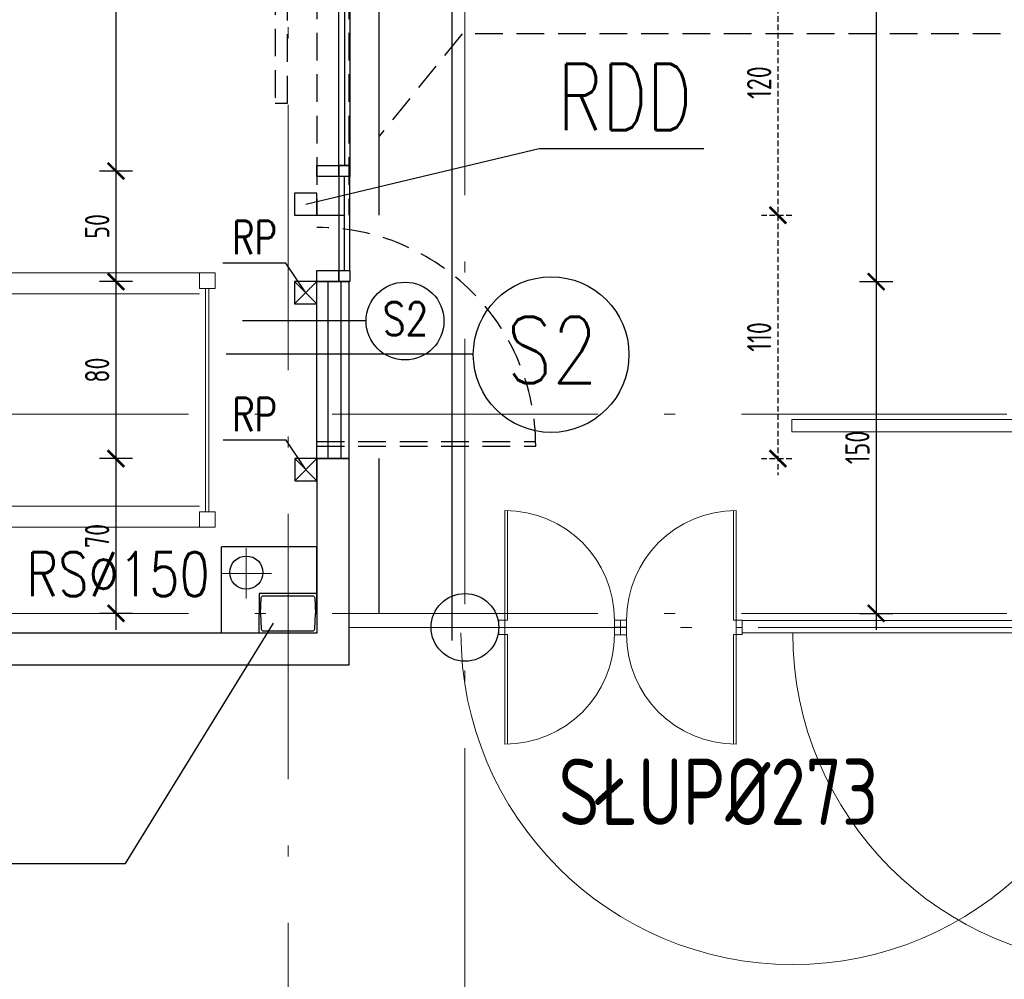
# Model space of a CAD drawing. Extents: x 153948 to 285449, y -89387 to -60195.
# Tile 71 of 108: x 260159 to 260604, y -85845 to -85411. Entities that reach past the tile are written whole.
import ezdxf
from ezdxf.enums import TextEntityAlignment as Align

# ---------------------------------------------------------------- set-up
doc = ezdxf.new("R2010")
doc.units = 0
doc.header["$LTSCALE"] = 100
doc.header["$MEASUREMENT"] = 0
doc.header["$PDMODE"] = 1
doc.linetypes.add('ACAD_ISO10W100', pattern=[18.5, 12, -3, 0.5, -3])
doc.linetypes.add('DASHED2', pattern=[0.375, 0.25, -0.125])
doc.layers.get('0').update_dxf_attribs({"linetype": 'CONTINUOUS'})
doc.layers.get('DEFPOINTS').update_dxf_attribs({"linetype": 'CONTINUOUS'})
for name, color, linetype in [('1', 2, 'CONTINUOUS'), ('ALUMINIUM1', 5, 'CONTINUOUS'), ('K-STA', 2, 'CONTINUOUS'), ('OBRYS', 8, 'CONTINUOUS'), ('OCIEPLENIE', 8, 'BATTING'), ('R-----OP', 2, 'CONTINUOUS'), ('RYNNY', 2, 'CONTINUOUS'), ('SCIANY-GK', 11, 'CONTINUOUS'), ('TEXT', 11, 'CONTINUOUS'), ('TEXT035', 2, 'CONTINUOUS'), ('TEXT1', 2, 'CONTINUOUS'), ('WYBURZENIA', 9, 'DASHED2'), ('WYBURZENIA50', 9, 'DASHED2'), ('WYMIARY', 1, 'CONTINUOUS'), ('WYMIARY50', 1, 'CONTINUOUS')]:
    doc.layers.add(name, color=color, linetype=linetype)
for name, color, linetype, lineweight in [('ALUMINIUM', 5, 'CONTINUOUS', 13), ('OSIE', 8, 'ACAD_ISO10W100', 15), ('PANELE', 3, 'CONTINUOUS', 25), ('RS REGAŁY', 7, 'CONTINUOUS', 13)]:
    doc.layers.add(name, color=color, linetype=linetype, lineweight=lineweight)
doc.styles.add('DYBY-NORMALNY-0-8-N', font='ROMANS.SHX', dxfattribs={"width": 0.8})
doc.styles.get("Standard").update_dxf_attribs({"font": 'txt.shx'})
doc.styles.add('STYLE2', font='isocp.shx', dxfattribs={"width": 0.8})
doc.styles.add('TXT3', font='SIMPLEX.SHX', dxfattribs={"width": 0.75, "height": 40})
doc.linetypes.add('BATTING', pattern='A,0.0001,-0.1,[134,ltypeshp.shx,S=0.1,R=0,X=-0.1,Y=0],-0.2,[134,ltypeshp.shx,S=0.1,R=180,X=0.1,Y=0],-0.1', length=0.4001)
doc.dimstyles.new('KRESKI_100', dxfattribs={"dimscale": 20, "dimtxt": 2.2, "dimasz": 1.5, "dimexe": 1.5, "dimexo": 1.5, "dimgap": 0.6, "dimtad": 1, "dimdec": 1, "dimrnd": 0.5, "dimdsep": 46, "dimtxsty": 'STYLE2', "dimblk1": 'ARCHTICK', "dimblk2": 'ARCHTICK', "dimsah": 1, "dimcen": 2.5, "dimdle": 1.5, "dimclrd": 10, "dimclre": 10, "dimclrt": 15, "dimadec": 0, "dimazin": 0, "dimtfac": 1, "dimtdec": 1, "dimtmove": 1, "dimatfit": 3, "dimldrblk": 'ARCHTICK', "dimfxl": 1.5, "dimfxlon": 1, "dimtolj": 1, "dimtzin": 0, "dimarcsym": 0})

# ---------------------------------------------------------------- blocks, each defined once
blk = doc.blocks.new('_ARCHTICK')
at = {"color": 0, "linetype": 'ByBlock', "const_width": 0.15}
blk.add_lwpolyline([(-0.5, -0.5), (0.5, 0.5)], dxfattribs=at)
blk = doc.blocks.new('*D20')
at = {"layer": 'DEFPOINTS', "color": 0, "ltscale": 0.1, "transparency": 16777216}
for p in [(248692.9, -85703.05), (260307.9, -85703.05), (260307.9, -86729.04)]:
    blk.add_point(p, dxfattribs=at)
at = {"layer": 'WYMIARY', "color": 10, "lineweight": -2, "ltscale": 0.1, "transparency": 16777216}
for p, q in [((248692.9, -86699.04), (248692.9, -86759.04)), ((260307.9, -86699.04), (260307.9, -86759.04)), ((248662.9, -86729.04), (260337.9, -86729.04))]:
    blk.add_line(p, q, dxfattribs=at)
at = {"layer": 'WYMIARY', "color": 10, "lineweight": -2, "ltscale": 0.1, "transparency": 16777216, "xscale": 30, "yscale": 30, "zscale": 30, "rotation": 180}
blk.add_blockref('_ARCHTICK', (248692.9, -86729.04), dxfattribs=at)
at = {"layer": 'WYMIARY', "color": 10, "lineweight": -2, "ltscale": 0.1, "transparency": 16777216, "xscale": 30, "yscale": 30, "zscale": 30}
blk.add_blockref('_ARCHTICK', (260307.9, -86729.04), dxfattribs=at)
at = {"layer": 'WYMIARY', "color": 15, "ltscale": 0.1, "transparency": 16777216, "insert": (254500.4, -86695.04), "char_height": 44, "attachment_point": 5, "style": 'STYLE2'}
blk.add_mtext('\\A1;11615', dxfattribs=at)
blk = doc.blocks.new('*D33')
at = {"layer": 'DEFPOINTS', "color": 0, "ltscale": 0.1, "transparency": 16777216}
for p in [(260307.9, -85703.05), (258370.4, -86301.85), (260307.9, -86649.04)]:
    blk.add_point(p, dxfattribs=at)
at = {"layer": 'WYMIARY', "color": 10, "lineweight": -2, "ltscale": 0.1, "transparency": 16777216}
for p, q in [((258370.4, -86619.04), (258370.4, -86679.04)), ((260307.9, -86619.04), (260307.9, -86679.04)), ((258340.4, -86649.04), (260337.9, -86649.04))]:
    blk.add_line(p, q, dxfattribs=at)
at = {"layer": 'WYMIARY', "color": 10, "lineweight": -2, "ltscale": 0.1, "transparency": 16777216, "xscale": 30, "yscale": 30, "zscale": 30, "rotation": 180}
blk.add_blockref('_ARCHTICK', (258370.4, -86649.04), dxfattribs=at)
at = {"layer": 'WYMIARY', "color": 10, "lineweight": -2, "ltscale": 0.1, "transparency": 16777216, "xscale": 30, "yscale": 30, "zscale": 30}
blk.add_blockref('_ARCHTICK', (260307.9, -86649.04), dxfattribs=at)
at = {"layer": 'WYMIARY', "color": 15, "ltscale": 0.1, "transparency": 16777216, "insert": (259339.15, -86615.04), "char_height": 44, "attachment_point": 5, "style": 'STYLE2'}
blk.add_mtext('\\A1;1937.5', dxfattribs=at)
blk = doc.blocks.new('*D40')
at = {"layer": 'DEFPOINTS', "color": 0, "ltscale": 0.1, "transparency": 16777216}
for p in [(255925.4, -85703.05), (260307.9, -85703.05), (260307.9, -86569.04)]:
    blk.add_point(p, dxfattribs=at)
at = {"layer": 'WYMIARY', "color": 10, "lineweight": -2, "ltscale": 0.1, "transparency": 16777216}
for p, q in [((255925.4, -86539.04), (255925.4, -86599.04)), ((260307.9, -86539.04), (260307.9, -86599.04)), ((255895.4, -86569.04), (260337.9, -86569.04))]:
    blk.add_line(p, q, dxfattribs=at)
at = {"layer": 'WYMIARY', "color": 10, "lineweight": -2, "ltscale": 0.1, "transparency": 16777216, "xscale": 30, "yscale": 30, "zscale": 30, "rotation": 180}
blk.add_blockref('_ARCHTICK', (255925.4, -86569.04), dxfattribs=at)
at = {"layer": 'WYMIARY', "color": 10, "lineweight": -2, "ltscale": 0.1, "transparency": 16777216, "xscale": 30, "yscale": 30, "zscale": 30}
blk.add_blockref('_ARCHTICK', (260307.9, -86569.04), dxfattribs=at)
at = {"layer": 'WYMIARY', "color": 15, "ltscale": 0.1, "transparency": 16777216, "insert": (258116.65, -86535.04), "char_height": 44, "attachment_point": 5, "style": 'STYLE2'}
blk.add_mtext('\\A1;4382.5', dxfattribs=at)
blk = doc.blocks.new('*D240')
at = {"layer": 'DEFPOINTS', "color": 0, "ltscale": 0.1, "transparency": 16777216}
for p in [(260307.9, -74816.05), (260307.9, -85703.05), (263794.26, -85703.05)]:
    blk.add_point(p, dxfattribs=at)
at = {"layer": 'WYMIARY', "color": 10, "lineweight": -2, "ltscale": 0.1, "transparency": 16777216}
for p, q in [((263794.26, -74786.05), (263794.26, -85733.05)), ((263764.26, -74816.05), (263824.26, -74816.05)), ((263764.26, -85703.05), (263824.26, -85703.05))]:
    blk.add_line(p, q, dxfattribs=at)
at = {"layer": 'WYMIARY', "color": 10, "lineweight": -2, "ltscale": 0.1, "transparency": 16777216, "xscale": 30, "yscale": 30, "zscale": 30}
for p, rotation in [((263794.26, -74816.05), 90), ((263794.26, -85703.05), 270)]:
    blk.add_blockref('_ARCHTICK', p, dxfattribs=dict(at, rotation=rotation))
at = {"layer": 'WYMIARY', "color": 15, "ltscale": 0.1, "transparency": 16777216, "insert": (263760.26, -80259.55), "char_height": 44, "attachment_point": 5, "rotation": 90, "style": 'STYLE2'}
blk.add_mtext('\\A1;10887', dxfattribs=at)
blk = doc.blocks.new('*D241')
at = {"layer": 'DEFPOINTS', "color": 0, "ltscale": 0.1, "transparency": 16777216}
for p in [(263634.26, -83856.05), (263714.26, -83856.05), (260307.9, -85703.05)]:
    blk.add_point(p, dxfattribs=at)
at = {"layer": 'WYMIARY', "color": 10, "lineweight": -2, "ltscale": 0.1, "transparency": 16777216}
for p, q in [((263714.26, -85733.05), (263714.26, -83826.05)), ((263684.26, -83856.05), (263744.26, -83856.05)), ((263684.26, -85703.05), (263744.26, -85703.05))]:
    blk.add_line(p, q, dxfattribs=at)
at = {"layer": 'WYMIARY', "color": 10, "lineweight": -2, "ltscale": 0.1, "transparency": 16777216, "xscale": 30, "yscale": 30, "zscale": 30}
for p, rotation in [((263714.26, -83856.05), 90), ((263714.26, -85703.05), 270)]:
    blk.add_blockref('_ARCHTICK', p, dxfattribs=dict(at, rotation=rotation))
at = {"layer": 'WYMIARY', "color": 15, "ltscale": 0.1, "transparency": 16777216, "insert": (263680.26, -84779.55), "char_height": 44, "attachment_point": 5, "rotation": 90, "style": 'STYLE2'}
blk.add_mtext('\\A1;1847', dxfattribs=at)
blk = doc.blocks.new('*D243')
at = {"layer": 'DEFPOINTS', "color": 0, "ltscale": 0.1, "transparency": 16777216}
for p in [(263554.26, -85559.55), (263634.26, -85559.55), (260307.9, -85703.05)]:
    blk.add_point(p, dxfattribs=at)
at = {"layer": 'WYMIARY', "color": 10, "lineweight": -2, "ltscale": 0.1, "transparency": 16777216}
for p, q in [((263634.26, -85733.05), (263634.26, -85529.55)), ((263604.26, -85559.55), (263664.26, -85559.55)), ((263604.26, -85703.05), (263664.26, -85703.05))]:
    blk.add_line(p, q, dxfattribs=at)
at = {"layer": 'WYMIARY', "color": 10, "lineweight": -2, "ltscale": 0.1, "transparency": 16777216, "xscale": 30, "yscale": 30, "zscale": 30}
for p, rotation in [((263634.26, -85559.55), 90), ((263634.26, -85703.05), 270)]:
    blk.add_blockref('_ARCHTICK', p, dxfattribs=dict(at, rotation=rotation))
at = {"layer": 'WYMIARY', "color": 15, "ltscale": 0.1, "transparency": 16777216, "insert": (263600.26, -85631.3), "char_height": 44, "attachment_point": 5, "rotation": 90, "style": 'STYLE2'}
blk.add_mtext('\\A1;143.5', dxfattribs=at)
blk = doc.blocks.new('*D261')
at = {"layer": 'DEFPOINTS', "color": 0, "ltscale": 0.1, "transparency": 16777216}
for p in [(263474.26, -85679.55), (263554.26, -85679.55), (260307.9, -85703.05)]:
    blk.add_point(p, dxfattribs=at)
at = {"layer": 'WYMIARY', "color": 10, "lineweight": -2, "ltscale": 0.1, "transparency": 16777216}
for p, q in [((263554.26, -85679.55), (263554.26, -85649.55)), ((263524.26, -85679.55), (263584.26, -85679.55)), ((263554.26, -85703.05), (263554.26, -85679.55)), ((263524.26, -85703.05), (263584.26, -85703.05)), ((263554.26, -85703.05), (263554.26, -85733.05))]:
    blk.add_line(p, q, dxfattribs=at)
at = {"layer": 'WYMIARY', "color": 10, "lineweight": -2, "ltscale": 0.1, "transparency": 16777216, "xscale": 30, "yscale": 30, "zscale": 30}
for p, rotation in [((263554.26, -85679.55), 270), ((263554.26, -85703.05), 90)]:
    blk.add_blockref('_ARCHTICK', p, dxfattribs=dict(at, rotation=rotation))
at = {"layer": 'WYMIARY', "color": 15, "ltscale": 0.1, "transparency": 16777216, "insert": (263520.26, -85621.44), "char_height": 44, "attachment_point": 5, "rotation": 90, "style": 'STYLE2'}
blk.add_mtext('\\A1;23.5', dxfattribs=at)
blk = doc.blocks.new('*D292')
at = {"layer": 'DEFPOINTS', "color": 0, "ltscale": 0.1, "transparency": 16777216}
for p in [(260293.4, -85688.55), (260307.9, -85703.05), (263474.26, -85703.05)]:
    blk.add_point(p, dxfattribs=at)
at = {"layer": 'WYMIARY', "color": 10, "lineweight": -2, "ltscale": 0.1, "transparency": 16777216}
for p, q in [((263474.26, -85688.55), (263474.26, -85658.55)), ((263444.26, -85688.55), (263504.26, -85688.55)), ((263474.26, -85688.55), (263474.26, -85703.05)), ((263444.26, -85703.05), (263504.26, -85703.05)), ((263474.26, -85703.05), (263474.26, -85733.05))]:
    blk.add_line(p, q, dxfattribs=at)
at = {"layer": 'WYMIARY', "color": 10, "lineweight": -2, "ltscale": 0.1, "transparency": 16777216, "xscale": 30, "yscale": 30, "zscale": 30}
for p, rotation in [((263474.26, -85688.55), 270), ((263474.26, -85703.05), 90)]:
    blk.add_blockref('_ARCHTICK', p, dxfattribs=dict(at, rotation=rotation))
at = {"layer": 'WYMIARY', "color": 15, "ltscale": 0.1, "transparency": 16777216, "insert": (263440.26, -85754.58), "char_height": 44, "attachment_point": 5, "rotation": 90, "style": 'STYLE2'}
blk.add_mtext('\\A1;14.5', dxfattribs=at)
blk = doc.blocks.new('SC260X2')
at = {"layer": '1'}
for points in [[(-13, 9), (-13, 0), (-12.4, 0), (-12.08, 6.99, -0.401015), (-11.08, 7.95), (11.08, 7.95, -0.401015), (12.08, 6.99), (12.4, 0), (13, 0), (13, 9)], [(-13, -9), (-13, 0), (-12.4, 0), (-12.08, -6.99, 0.401015), (-11.08, -7.95), (11.08, -7.95, 0.401015), (12.08, -6.99), (12.4, 0), (13, 0), (13, -9)]]:
    blk.add_lwpolyline(points, format="xyb", close=True, dxfattribs=at)
blk = doc.blocks.new('D110')
at = {"layer": 'ALUMINIUM'}
for p, q in [((0, 0), (5.5, 0)), ((0, 0), (0, -6.6)), ((5.5, -6.55), (5.5, 0)), ((104.52, 0.05), (104.52, -6.55)), ((104.52, 0.05), (110.02, 0.05)), ((110.02, 0.05), (110.02, -6.55)), ((0, -6.6), (5.5, -6.6)), ((104.52, -6.55), (102.3, -6.55)), ((102.3, -6.55), (102.3, -105.53)), ((104.5, -6.55), (104.5, -105.55)), ((104.52, -6.55), (110.02, -6.55))]:
    blk.add_line(p, q, dxfattribs=at)
blk.add_arc((104.5, -6.55), 99, 180, 270, dxfattribs=at)
blk = doc.blocks.new('*D466')
at = {"layer": 'DEFPOINTS', "color": 0, "ltscale": 0.1, "transparency": 16777216}
for p in [(260202.64, -83879.55), (260010.46, -85609.56), (260202.64, -85609.56)]:
    blk.add_point(p, dxfattribs=at)
at = {"layer": 'WYMIARY', "color": 10, "lineweight": -2, "ltscale": 0.1, "transparency": 16777216}
for p, q in [((260010.46, -83849.55), (260010.46, -85639.56)), ((260040.46, -83879.55), (259980.46, -83879.55)), ((260040.46, -85609.56), (259980.46, -85609.56))]:
    blk.add_line(p, q, dxfattribs=at)
at = {"layer": 'WYMIARY', "color": 10, "lineweight": -2, "ltscale": 0.1, "transparency": 16777216, "xscale": 30, "yscale": 30, "zscale": 30}
for p, rotation in [((260010.46, -83879.55), 90), ((260010.46, -85609.56), 270)]:
    blk.add_blockref('_ARCHTICK', p, dxfattribs=dict(at, rotation=rotation))
at = {"layer": 'WYMIARY', "color": 15, "ltscale": 0.1, "transparency": 16777216, "insert": (259976.46, -84744.55), "char_height": 44, "attachment_point": 5, "rotation": 90, "style": 'STYLE2'}
blk.add_mtext('\\A1;1730', dxfattribs=at)
blk = doc.blocks.new('*D483')
at = {"layer": 'DEFPOINTS', "color": 0, "ltscale": 0.1, "transparency": 16777216}
for p in [(260293.4, -85279.55), (260109.71, -85479.55), (260293.4, -85479.55)]:
    blk.add_point(p, dxfattribs=at)
at = {"layer": 'WYMIARY', "color": 10, "lineweight": -2, "ltscale": 0.1, "transparency": 16777216}
for p, q in [((260109.71, -85249.55), (260109.71, -85509.55)), ((260139.71, -85279.55), (260079.71, -85279.55)), ((260139.71, -85479.55), (260079.71, -85479.55))]:
    blk.add_line(p, q, dxfattribs=at)
at = {"layer": 'WYMIARY', "color": 10, "lineweight": -2, "ltscale": 0.1, "transparency": 16777216, "xscale": 30, "yscale": 30, "zscale": 30}
for p, rotation in [((260109.71, -85279.55), 90), ((260109.71, -85479.55), 270)]:
    blk.add_blockref('_ARCHTICK', p, dxfattribs=dict(at, rotation=rotation))
at = {"layer": 'WYMIARY', "color": 15, "ltscale": 0.1, "transparency": 16777216, "insert": (260075.71, -85379.55), "char_height": 44, "attachment_point": 5, "rotation": 90, "style": 'STYLE2'}
blk.add_mtext('\\A1;200', dxfattribs=at)
blk = doc.blocks.new('*D484')
at = {"layer": 'DEFPOINTS', "color": 0, "ltscale": 0.1, "transparency": 16777216}
for p in [(260293.4, -85479.55), (260109.71, -85529.55), (260293.4, -85529.55)]:
    blk.add_point(p, dxfattribs=at)
at = {"layer": 'WYMIARY', "color": 10, "lineweight": -2, "ltscale": 0.1, "transparency": 16777216}
for p, q in [((260109.71, -85449.55), (260109.71, -85559.55)), ((260139.71, -85479.55), (260079.71, -85479.55)), ((260139.71, -85529.55), (260079.71, -85529.55))]:
    blk.add_line(p, q, dxfattribs=at)
at = {"layer": 'WYMIARY', "color": 10, "lineweight": -2, "ltscale": 0.1, "transparency": 16777216, "xscale": 30, "yscale": 30, "zscale": 30}
for p, rotation in [((260109.71, -85479.55), 90), ((260109.71, -85529.55), 270)]:
    blk.add_blockref('_ARCHTICK', p, dxfattribs=dict(at, rotation=rotation))
at = {"layer": 'WYMIARY', "color": 15, "ltscale": 0.1, "transparency": 16777216, "insert": (260075.71, -85504.55), "char_height": 44, "attachment_point": 5, "rotation": 90, "style": 'STYLE2'}
blk.add_mtext('\\A1;50', dxfattribs=at)
blk = doc.blocks.new('*D485')
at = {"layer": 'DEFPOINTS', "color": 0, "ltscale": 0.1, "transparency": 16777216}
for p in [(260293.4, -85529.55), (260109.71, -85609.58), (260283.46, -85609.58)]:
    blk.add_point(p, dxfattribs=at)
at = {"layer": 'WYMIARY', "color": 10, "lineweight": -2, "ltscale": 0.1, "transparency": 16777216}
for p, q in [((260109.71, -85499.55), (260109.71, -85639.58)), ((260139.71, -85529.55), (260079.71, -85529.55)), ((260139.71, -85609.58), (260079.71, -85609.58))]:
    blk.add_line(p, q, dxfattribs=at)
at = {"layer": 'WYMIARY', "color": 10, "lineweight": -2, "ltscale": 0.1, "transparency": 16777216, "xscale": 30, "yscale": 30, "zscale": 30}
for p, rotation in [((260109.71, -85529.55), 90), ((260109.71, -85609.58), 270)]:
    blk.add_blockref('_ARCHTICK', p, dxfattribs=dict(at, rotation=rotation))
at = {"layer": 'WYMIARY', "color": 15, "ltscale": 0.1, "transparency": 16777216, "insert": (260075.71, -85569.56), "char_height": 44, "attachment_point": 5, "rotation": 90, "style": 'STYLE2'}
blk.add_mtext('\\A1;80', dxfattribs=at)
blk = doc.blocks.new('*D506')
at = {"layer": 'DEFPOINTS', "color": 0, "ltscale": 0.1, "transparency": 16777216}
for p in [(260293.4, -85279.55), (260202.62, -85479.55), (260293.4, -85479.55)]:
    blk.add_point(p, dxfattribs=at)
at = {"layer": 'WYMIARY50', "color": 10, "lineweight": -2, "ltscale": 0.1, "transparency": 16777216}
for p, q in [((260202.62, -85272.05), (260202.62, -85487.05)), ((260210.12, -85279.55), (260195.12, -85279.55)), ((260210.12, -85479.55), (260195.12, -85479.55))]:
    blk.add_line(p, q, dxfattribs=at)
at = {"layer": 'WYMIARY50', "color": 10, "lineweight": -2, "ltscale": 0.1, "transparency": 16777216, "xscale": 7.5, "yscale": 7.5, "zscale": 7.5}
for p, rotation in [((260202.62, -85279.55), 90), ((260202.62, -85479.55), 270)]:
    blk.add_blockref('_ARCHTICK', p, dxfattribs=dict(at, rotation=rotation))
at = {"layer": 'WYMIARY50', "color": 15, "ltscale": 0.1, "transparency": 16777216, "insert": (260194.12, -85379.55), "char_height": 11, "attachment_point": 5, "rotation": 90, "style": 'STYLE2'}
blk.add_mtext('\\A1;200', dxfattribs=at)
blk = doc.blocks.new('*D507')
at = {"layer": 'DEFPOINTS', "color": 0, "ltscale": 0.1, "transparency": 16777216}
for p in [(260293.4, -85479.55), (260202.62, -85529.55), (260293.4, -85529.55)]:
    blk.add_point(p, dxfattribs=at)
at = {"layer": 'WYMIARY50', "color": 10, "lineweight": -2, "ltscale": 0.1, "transparency": 16777216}
for p, q in [((260202.62, -85472.05), (260202.62, -85537.05)), ((260210.12, -85479.55), (260195.12, -85479.55)), ((260210.12, -85529.55), (260195.12, -85529.55))]:
    blk.add_line(p, q, dxfattribs=at)
at = {"layer": 'WYMIARY50', "color": 10, "lineweight": -2, "ltscale": 0.1, "transparency": 16777216, "xscale": 7.5, "yscale": 7.5, "zscale": 7.5}
for p, rotation in [((260202.62, -85479.55), 90), ((260202.62, -85529.55), 270)]:
    blk.add_blockref('_ARCHTICK', p, dxfattribs=dict(at, rotation=rotation))
at = {"layer": 'WYMIARY50', "color": 15, "ltscale": 0.1, "transparency": 16777216, "insert": (260194.12, -85504.55), "char_height": 11, "attachment_point": 5, "rotation": 90, "style": 'STYLE2'}
blk.add_mtext('\\A1;50', dxfattribs=at)
blk = doc.blocks.new('*D508')
at = {"layer": 'DEFPOINTS', "color": 0, "ltscale": 0.1, "transparency": 16777216}
for p in [(260293.4, -85529.55), (260202.62, -85609.57), (260283.45, -85609.57)]:
    blk.add_point(p, dxfattribs=at)
at = {"layer": 'WYMIARY50', "color": 10, "lineweight": -2, "ltscale": 0.1, "transparency": 16777216}
for p, q in [((260202.62, -85522.05), (260202.62, -85617.07)), ((260210.12, -85529.55), (260195.12, -85529.55)), ((260210.12, -85609.57), (260195.12, -85609.57))]:
    blk.add_line(p, q, dxfattribs=at)
at = {"layer": 'WYMIARY50', "color": 10, "lineweight": -2, "ltscale": 0.1, "transparency": 16777216, "xscale": 7.5, "yscale": 7.5, "zscale": 7.5}
for p, rotation in [((260202.62, -85529.55), 90), ((260202.62, -85609.57), 270)]:
    blk.add_blockref('_ARCHTICK', p, dxfattribs=dict(at, rotation=rotation))
at = {"layer": 'WYMIARY50', "color": 15, "ltscale": 0.1, "transparency": 16777216, "insert": (260194.12, -85569.56), "char_height": 11, "attachment_point": 5, "rotation": 90, "style": 'STYLE2'}
blk.add_mtext('\\A1;80', dxfattribs=at)
blk = doc.blocks.new('*D509')
at = {"layer": 'DEFPOINTS', "color": 0, "ltscale": 0.1, "transparency": 16777216}
for p in [(260283.45, -85609.57), (260202.62, -85679.55), (260250.4, -85679.55)]:
    blk.add_point(p, dxfattribs=at)
at = {"layer": 'WYMIARY50', "color": 10, "lineweight": -2, "ltscale": 0.1, "transparency": 16777216}
for p, q in [((260202.62, -85602.07), (260202.62, -85687.05)), ((260210.12, -85609.57), (260195.12, -85609.57)), ((260210.12, -85679.55), (260195.12, -85679.55))]:
    blk.add_line(p, q, dxfattribs=at)
at = {"layer": 'WYMIARY50', "color": 10, "lineweight": -2, "ltscale": 0.1, "transparency": 16777216, "xscale": 7.5, "yscale": 7.5, "zscale": 7.5}
for p, rotation in [((260202.62, -85609.57), 90), ((260202.62, -85679.55), 270)]:
    blk.add_blockref('_ARCHTICK', p, dxfattribs=dict(at, rotation=rotation))
at = {"layer": 'WYMIARY50', "color": 15, "ltscale": 0.1, "transparency": 16777216, "insert": (260194.12, -85644.56), "char_height": 11, "attachment_point": 5, "rotation": 90, "style": 'STYLE2'}
blk.add_mtext('\\A1;70', dxfattribs=at)
blk = doc.blocks.new('*D510')
at = {"layer": 'DEFPOINTS', "color": 0, "ltscale": 0.1, "transparency": 16777216}
for p in [(260190.55, -85609.58), (260109.71, -85679.55), (260157.5, -85679.55)]:
    blk.add_point(p, dxfattribs=at)
at = {"layer": 'WYMIARY', "color": 10, "lineweight": -2, "ltscale": 0.1, "transparency": 16777216}
for p, q in [((260109.71, -85579.58), (260109.71, -85709.55)), ((260139.71, -85609.58), (260079.71, -85609.58)), ((260127.5, -85679.55), (260079.71, -85679.55))]:
    blk.add_line(p, q, dxfattribs=at)
at = {"layer": 'WYMIARY', "color": 10, "lineweight": -2, "ltscale": 0.1, "transparency": 16777216, "xscale": 30, "yscale": 30, "zscale": 30}
for p, rotation in [((260109.71, -85609.58), 90), ((260109.71, -85679.55), 270)]:
    blk.add_blockref('_ARCHTICK', p, dxfattribs=dict(at, rotation=rotation))
at = {"layer": 'WYMIARY', "color": 15, "ltscale": 0.1, "transparency": 16777216, "insert": (260075.71, -85644.56), "char_height": 44, "attachment_point": 5, "rotation": 90, "style": 'STYLE2'}
blk.add_mtext('\\A1;70', dxfattribs=at)
blk = doc.blocks.new('*D511')
at = {"layer": 'DEFPOINTS', "color": 0, "ltscale": 0.1, "transparency": 16777216}
for p in [(260356.28, -85529.55), (260341.28, -85679.55), (260546.3, -85679.55)]:
    blk.add_point(p, dxfattribs=at)
at = {"layer": 'WYMIARY50', "color": 10, "lineweight": -2, "ltscale": 0.1, "transparency": 16777216}
for p, q in [((260546.3, -85522.05), (260546.3, -85687.05)), ((260538.8, -85529.55), (260553.8, -85529.55)), ((260538.8, -85679.55), (260553.8, -85679.55))]:
    blk.add_line(p, q, dxfattribs=at)
at = {"layer": 'WYMIARY50', "color": 10, "lineweight": -2, "ltscale": 0.1, "transparency": 16777216, "xscale": 7.5, "yscale": 7.5, "zscale": 7.5}
for p, rotation in [((260546.3, -85529.55), 90), ((260546.3, -85679.55), 270)]:
    blk.add_blockref('_ARCHTICK', p, dxfattribs=dict(at, rotation=rotation))
at = {"layer": 'WYMIARY50', "color": 15, "ltscale": 0.1, "transparency": 16777216, "insert": (260537.8, -85604.55), "char_height": 11, "attachment_point": 5, "rotation": 90, "style": 'STYLE2'}
blk.add_mtext('\\A1;150', dxfattribs=at)
blk = doc.blocks.new('*D523')
at = {"layer": 'DEFPOINTS', "color": 0, "ltscale": 0.1, "transparency": 16777216}
for p in [(260355.78, -83879.55), (260356.28, -85529.55), (260546.3, -85529.55)]:
    blk.add_point(p, dxfattribs=at)
at = {"layer": 'WYMIARY50', "color": 10, "lineweight": -2, "ltscale": 0.1, "transparency": 16777216}
for p, q in [((260546.3, -83872.05), (260546.3, -85537.05)), ((260538.8, -83879.55), (260553.8, -83879.55)), ((260538.8, -85529.55), (260553.8, -85529.55))]:
    blk.add_line(p, q, dxfattribs=at)
at = {"layer": 'WYMIARY50', "color": 10, "lineweight": -2, "ltscale": 0.1, "transparency": 16777216, "xscale": 7.5, "yscale": 7.5, "zscale": 7.5}
for p, rotation in [((260546.3, -83879.55), 90), ((260546.3, -85529.55), 270)]:
    blk.add_blockref('_ARCHTICK', p, dxfattribs=dict(at, rotation=rotation))
at = {"layer": 'WYMIARY50', "color": 15, "ltscale": 0.1, "transparency": 16777216, "insert": (260537.8, -84704.55), "char_height": 11, "attachment_point": 5, "rotation": 90, "style": 'STYLE2'}
blk.add_mtext('\\A1;1650', dxfattribs=at)
blk = doc.blocks.new('*D530')
at = {"layer": 'DEFPOINTS', "color": 0, "ltscale": 0.1, "transparency": 16777216}
for p in [(260307.9, -85379.55), (260307.9, -85499.55), (260501.9, -85499.55)]:
    blk.add_point(p, dxfattribs=at)
at = {"layer": 'WYBURZENIA50', "color": 10, "lineweight": -2, "ltscale": 0.1, "transparency": 16777216}
for p, q in [((260501.9, -85372.05), (260501.9, -85507.05)), ((260494.4, -85379.55), (260509.4, -85379.55)), ((260494.4, -85499.55), (260509.4, -85499.55))]:
    blk.add_line(p, q, dxfattribs=at)
at = {"layer": 'WYBURZENIA50', "color": 10, "lineweight": -2, "ltscale": 0.1, "transparency": 16777216, "xscale": 7.5, "yscale": 7.5, "zscale": 7.5}
for p, rotation in [((260501.9, -85379.55), 90), ((260501.9, -85499.55), 270)]:
    blk.add_blockref('_ARCHTICK', p, dxfattribs=dict(at, rotation=rotation))
at = {"layer": 'WYBURZENIA50', "color": 15, "ltscale": 0.1, "transparency": 16777216, "insert": (260493.4, -85439.55), "char_height": 11, "attachment_point": 5, "rotation": 90, "style": 'STYLE2'}
blk.add_mtext('\\A1;120', dxfattribs=at)
blk = doc.blocks.new('*D531')
at = {"layer": 'DEFPOINTS', "color": 0, "ltscale": 0.1, "transparency": 16777216}
for p in [(260307.9, -85499.55), (260307.9, -85609.55), (260501.9, -85609.55)]:
    blk.add_point(p, dxfattribs=at)
at = {"layer": 'WYBURZENIA50', "color": 10, "lineweight": -2, "ltscale": 0.1, "transparency": 16777216}
for p, q in [((260501.9, -85492.05), (260501.9, -85617.05)), ((260494.4, -85499.55), (260509.4, -85499.55)), ((260494.4, -85609.55), (260509.4, -85609.55))]:
    blk.add_line(p, q, dxfattribs=at)
at = {"layer": 'WYBURZENIA50', "color": 10, "lineweight": -2, "ltscale": 0.1, "transparency": 16777216, "xscale": 7.5, "yscale": 7.5, "zscale": 7.5}
for p, rotation in [((260501.9, -85499.55), 90), ((260501.9, -85609.55), 270)]:
    blk.add_blockref('_ARCHTICK', p, dxfattribs=dict(at, rotation=rotation))
at = {"layer": 'WYBURZENIA50', "color": 15, "ltscale": 0.1, "transparency": 16777216, "insert": (260493.4, -85554.55), "char_height": 11, "attachment_point": 5, "rotation": 90, "style": 'STYLE2'}
blk.add_mtext('\\A1;110', dxfattribs=at)
blk = doc.blocks.new('*D536')
at = {"layer": 'ALUMINIUM1', "color": 10, "lineweight": -2, "ltscale": 0.1, "transparency": 16777216}
for p, q in [((261224.75, -83879.55), (261284.75, -83879.55)), ((261254.75, -83909.55), (261254.75, -85579.55)), ((261224.75, -85609.55), (261284.75, -85609.55))]:
    blk.add_line(p, q, dxfattribs=at)
at = {"layer": 'ALUMINIUM1', "color": 10, "ltscale": 0.1, "transparency": 16777216}
for points in [[(261249.75, -83909.55), (261259.75, -83909.55), (261254.75, -83879.55)], [(261249.75, -85579.55), (261259.75, -85579.55), (261254.75, -85609.55)]]:
    blk.add_solid(points, dxfattribs=at)
at = {"layer": 'DEFPOINTS', "color": 0, "ltscale": 0.1, "transparency": 16777216}
for p in [(260995.32, -83879.55), (260307.9, -85609.55), (261254.75, -85609.55)]:
    blk.add_point(p, dxfattribs=at)
at = {"layer": 'ALUMINIUM1', "color": 15, "ltscale": 0.1, "transparency": 16777216, "insert": (261183.62, -84744.55), "char_height": 44, "attachment_point": 5, "rotation": 90, "style": 'STYLE2'}
blk.add_mtext('\\A1;SCIANA TYPU "A" DO DEMONTAZU\\P1730X420 - BEZ PODWALIN', dxfattribs=at)
blk = doc.blocks.new('*D537')
at = {"layer": 'ALUMINIUM1', "color": 10, "lineweight": -2, "ltscale": 0.1, "transparency": 16777216}
for p, q in [((261405.86, -83879.55), (261465.86, -83879.55)), ((261435.86, -83909.55), (261435.86, -85499.55)), ((261405.86, -85529.55), (261465.86, -85529.55))]:
    blk.add_line(p, q, dxfattribs=at)
at = {"layer": 'ALUMINIUM1', "color": 10, "ltscale": 0.1, "transparency": 16777216}
for points in [[(261430.86, -83909.55), (261440.86, -83909.55), (261435.86, -83879.55)], [(261430.86, -85499.55), (261440.86, -85499.55), (261435.86, -85529.55)]]:
    blk.add_solid(points, dxfattribs=at)
at = {"layer": 'DEFPOINTS', "color": 0, "ltscale": 0.1, "transparency": 16777216}
for p in [(261176.43, -83879.55), (260308.4, -85529.55), (261435.86, -85529.55)]:
    blk.add_point(p, dxfattribs=at)
at = {"layer": 'ALUMINIUM1', "color": 15, "ltscale": 0.1, "transparency": 16777216, "insert": (261364.85, -84704.55), "char_height": 44, "attachment_point": 5, "rotation": 90, "style": 'STYLE2'}
blk.add_mtext('\\A1;SCIANA SLUPOWO-RYGLOWA  + WARSTWOWA PROJEKTOWANA\\P1650X420 Z DRZWIAMI EWAKUACYJNYMI', dxfattribs=at)
blk = doc.blocks.new('RACK 550 180 115')
at = {"color": 6}
for p, q in [((7, 115), (187.8, 115)), ((2.75, 108), (2.75, 7)), ((4.25, 108), (4.25, 7)), ((7, 105.5), (187.8, 105.5)), ((7, 9.5), (187.8, 9.5)), ((7, 0), (187.8, 0))]:
    blk.add_line(p, q, dxfattribs=at)
for points in [[(0, 108), (7, 108), (7, 115), (0, 115)], [(0, 0), (7, 0), (7, 7), (0, 7)]]:
    blk.add_lwpolyline(points, close=True, dxfattribs=at)
at = {"color": 6, "insert": (9.25, 57.5), "char_height": 5, "width": 101, "attachment_point": 5, "rotation": 90}
blk.add_mtext('RACK 550 180 115', dxfattribs=at)
blk = doc.blocks.new('NOGA RACK 550 007 115')
at = {"color": 6}
for p, q in [((2.75, 108), (2.75, 7)), ((4.25, 108), (4.25, 7))]:
    blk.add_line(p, q, dxfattribs=at)
for points in [[(0, 108), (7, 108), (7, 115), (0, 115)], [(0, 0), (7, 0), (7, 7), (0, 7)]]:
    blk.add_lwpolyline(points, close=True, dxfattribs=at)

msp = doc.modelspace()

# ---------------------------------------------------------------- linework, layer by layer
at = {"layer": 'ALUMINIUM'}
for points in [[(260508.17, -85597.5), (260798.61, -85597.5), (260798.61, -85591.91), (260508.17, -85591.91)], [(260485.73, -85688.38), (260808.57, -85688.38), (260808.57, -85682.79), (260485.73, -85682.79)]]:
    msp.add_lwpolyline(points, close=True, dxfattribs=at)
for centre in [(260508.57, -85688.38), (260658.57, -85688.38)]:
    msp.add_arc(centre, 150, 180, 0, dxfattribs=at)
at = {"layer": 'ALUMINIUM1', "ltscale": 0.1}
for points in [[(260308.4, -85477.05), (260303.4, -85477.05), (260303.4, -85282.05), (260308.4, -85282.05)], [(260303.4, -85282.05), (260305.9, -85282.05), (260305.9, -85477.05), (260303.4, -85477.05)], [(260303.4, -85482.05), (260293.4, -85482.05), (260293.4, -85477.05), (260303.4, -85477.05)], [(260308.4, -85482.05), (260303.4, -85482.05), (260303.4, -85477.05), (260308.4, -85477.05)], [(260308.4, -85482.05), (260303.4, -85482.05), (260303.4, -85524.55), (260308.4, -85524.55)], [(260303.4, -85524.55), (260305.9, -85524.55), (260305.9, -85482.05), (260303.4, -85482.05)], [(260303.4, -85529.55), (260293.4, -85529.55), (260293.4, -85524.55), (260303.4, -85524.55)], [(260308.4, -85529.55), (260303.4, -85529.55), (260303.4, -85524.55), (260308.4, -85524.55)]]:
    msp.add_lwpolyline(points, close=True, dxfattribs=at)
at = {"layer": 'K-STA', "color": 7}
for p, q in [((260321.57, -85499.55), (260321.57, -85379.55)), ((260321.57, -85679.55), (260321.57, -85609.55))]:
    msp.add_line(p, q, dxfattribs=at)
at = {"layer": 'K-STA', "ltscale": 0.1}
for p, q in [((260293.4, -85529.55), (260283.4, -85539.55)), ((260283.4, -85529.55), (260293.4, -85539.55)), ((260283.45, -85609.57), (260293.45, -85619.57)), ((260293.45, -85609.57), (260283.45, -85619.57))]:
    msp.add_line(p, q, dxfattribs=at)
at = {"layer": 'K-STA'}
for points in [[(260283.4, -85529.55), (260283.4, -85539.55), (260293.4, -85539.55), (260293.4, -85529.55)], [(260283.45, -85609.57), (260283.45, -85619.57), (260293.45, -85619.57), (260293.45, -85609.57)]]:
    msp.add_lwpolyline(points, close=True, dxfattribs=at)
msp.add_circle((260360.4, -85685.9), 15.3, dxfattribs=at)
at = {"layer": 'OBRYS', "color": 2, "ltscale": 0.05}
msp.add_line((260354.4, -84779.9), (260354.4, -85691.9), dxfattribs=at)
at = {"layer": 'OCIEPLENIE', "ltscale": 0.12}
msp.add_line((260298.45, -85529.55), (260298.45, -85609.57), dxfattribs=at)
at = {"layer": 'OSIE', "ltscale": 0.1}
for p, q in [((260280.4, -86679.55), (260280.4, -73374.65)), ((260360.4, -85860.45), (260360.4, -84627.42)), ((260360.4, -85860.45), (260360.4, -84627.42)), ((247720.4, -85589.55), (263229.19, -85589.55)), ((260261.54, -85672.89), (260261.54, -85650.09)), ((260272.94, -85661.49), (260250.15, -85661.49)), ((247720.4, -85679.55), (263229.19, -85679.55)), ((260307.9, -85685.9), (263229.19, -85685.9))]:
    msp.add_line(p, q, dxfattribs=at)
at = {"layer": 'PANELE', "ltscale": 0.5}
for p, q in [((260293.4, -85609.55), (260293.4, -85688.55)), ((260307.9, -85609.55), (260307.9, -85703.05)), ((260290.4, -85688.55), (255925.4, -85688.55)), ((260307.9, -85703.05), (255925.4, -85703.05))]:
    msp.add_line(p, q, dxfattribs=at)
at = {"layer": 'PANELE', "ltscale": 0.1}
for p in [(260293.4, -85609.55), (260293.4, -85609.62)]:
    msp.add_line(p, (260307.9, -85609.55), dxfattribs=at)
at = {"layer": 'PANELE', "ltscale": 0.5}
msp.add_lwpolyline([(260307.9, -85609.55), (260293.4, -85609.55), (260293.4, -85529.55), (260307.9, -85529.55)], close=True, dxfattribs=at)
at = {"layer": 'PANELE', "color": 9, "ltscale": 0.5}
msp.add_lwpolyline([(260307.9, -85609.55), (260304.4, -85609.56), (260304.4, -85529.55), (260307.9, -85529.55)], close=True, dxfattribs=at)
at = {"layer": 'R-----OP'}
msp.add_line((260252.46, -85562.16), (260364.2, -85562.16), dxfattribs=at)
msp.add_circle((260399.37, -85562.55), 35.19, dxfattribs=at)
at = {"layer": 'RYNNY', "ltscale": 0.1}
msp.add_circle((260261.54, -85661.13), 7.5, dxfattribs=at)
at = {"layer": 'SCIANY-GK', "ltscale": 0.1}
for p, q in [((260250.4, -85688.55), (260250.4, -85649.55)), ((260293.4, -85649.55), (260250.4, -85649.55)), ((260293.4, -85670.55), (260293.4, -85649.55))]:
    msp.add_line(p, q, dxfattribs=at)
at = {"layer": 'TEXT'}
for p, q in [((260206.99, -85792.74), (260273.86, -85684.05)), ((260206.99, -85792.74), (260273.86, -85684.05)), ((260050.8, -85792.74), (260206.99, -85792.74))]:
    msp.add_line(p, q, dxfattribs=at)
msp.add_lwpolyline([(260288.4, -85494.55), (260393.96, -85469.36), (260468.43, -85469.36)], dxfattribs=at)
at = {"layer": 'TEXT035'}
msp.add_line((260259.86, -85547.19), (260315.73, -85547.19), dxfattribs=at)
msp.add_circle((260333.32, -85547.39), 17.6, dxfattribs=at)
at = {"layer": 'TEXT1'}
for points in [[(260288.4, -85534.55), (260279.45, -85521.26), (260250.97, -85521.26)], [(260288.45, -85614.57), (260279.5, -85601.28), (260251.02, -85601.28)]]:
    msp.add_lwpolyline(points, dxfattribs=at)
at = {"layer": 'WYBURZENIA', "ltscale": 0.5}
for p, q in [((260293.4, -85379.55), (260293.4, -85499.55)), ((260307.9, -85379.55), (260307.9, -85499.55)), ((260359.08, -85417.56), (260321.57, -85463.83)), ((260602.49, -85417.56), (260359.08, -85417.56)), ((260293.4, -85499.55), (260307.9, -85499.55)), ((260293.4, -85601.82), (260392.38, -85601.82)), ((260293.4, -85604.02), (260392.4, -85604.02))]:
    msp.add_line(p, q, dxfattribs=at)
for points in [[(260280.19, -85448.92), (260280.19, -85358.92), (260274.59, -85358.92), (260274.59, -85448.92)], [(260283.4, -85489.55), (260283.4, -85499.55), (260293.4, -85499.55), (260293.4, -85489.55)]]:
    msp.add_lwpolyline(points, close=True, dxfattribs=at)
msp.add_arc((260293.4, -85604.02), 99, 0, 90, dxfattribs=at)

# ---------------------------------------------------------------- block references
at = {"layer": 'ALUMINIUM', "ltscale": 0.1, "yscale": 0.5, "zscale": 0.5, "rotation": 180}
for xscale in [0.5, -0.5]:
    msp.add_blockref('D110', (260430.72, -85685.87), dxfattribs=dict(at, xscale=xscale))
at = {"layer": 'ALUMINIUM', "ltscale": 0.1, "yscale": 0.5, "zscale": 0.5}
for xscale in [-0.5, 0.5]:
    msp.add_blockref('D110', (260430.72, -85685.92), dxfattribs=dict(at, xscale=xscale))
at = {"layer": 'K-STA', "ltscale": 0.5}
msp.add_blockref('SC260X2', (260280.4, -85679.55), dxfattribs=at)
at = {"layer": 'RS REGAŁY'}
for name, p in [('RACK 550 180 115', (260052.6, -85640.59)), ('NOGA RACK 550 007 115', (260240.4, -85640.59))]:
    msp.add_blockref(name, p, dxfattribs=at)

# ---------------------------------------------------------------- texts
at = {"layer": 'R-----OP', "style": 'DYBY-NORMALNY-0-8-N', "width": 0.8}
msp.add_text('S2', height=30, dxfattribs=at).set_placement((260399.78, -85560.44), align=Align.MIDDLE)
at = {"layer": 'R-----OP', "color": 2, "style": 'DYBY-NORMALNY-0-8-N', "width": 0.8}
msp.add_text('RS%%c150', height=20, dxfattribs=at).set_placement((260203.57, -85661.83), align=Align.MIDDLE)
at = {"layer": 'TEXT', "style": 'TXT3', "width": 0.75}
for s, p in [('RDD', (260402.25, -85461.07)), ('SŁUP%%c273', (260402.74, -85775.24))]:
    msp.add_text(s, height=30, dxfattribs=at).set_placement(p)
at = {"layer": 'TEXT035', "style": 'DYBY-NORMALNY-0-8-N', "width": 0.8}
msp.add_text('S2', height=15, dxfattribs=at).set_placement((260333.52, -85546.33), align=Align.MIDDLE)
at = {"layer": 'TEXT1', "style": 'TXT3', "width": 0.75}
for p in [(260255.12, -85517.11), (260255.16, -85597.14)]:
    msp.add_text('RP', height=15, dxfattribs=at).set_placement(p)

# ---------------------------------------------------------------- dimensions: what is measured, and where the dimension line sits
at = {"layer": 'ALUMINIUM1', "ltscale": 0.1}
for base, p1, p2, text, picture, middle in [((261254.75, -85609.55), (260995.32, -83879.55), (260307.9, -85609.55), 'SCIANA TYPU "A" DO DEMONTAZU\\P1730X420 - BEZ PODWALIN', '*D536', (261183.62, -84744.55)), ((261435.86, -85529.55), (261176.43, -83879.55), (260308.4, -85529.55), 'SCIANA SLUPOWO-RYGLOWA  + WARSTWOWA PROJEKTOWANA\\P1650X420 Z DRZWIAMI EWAKUACYJNYMI', '*D537', (261364.85, -84704.55))]:
    dim = msp.add_linear_dim(base=base, p1=p1, p2=p2, angle=90, text=text, dimstyle='KRESKI_100', dxfattribs=at)
    dim.commit()
    dim.dimension.update_dxf_attribs({"geometry": picture, "text_midpoint": middle})
at = {"layer": 'WYBURZENIA50', "ltscale": 0.1}
for base, p1, p2, picture, middle in [((260501.9, -85499.55), (260307.9, -85379.55), (260307.9, -85499.55), '*D530', (260493.4, -85439.55)), ((260501.9, -85609.55), (260307.9, -85499.55), (260307.9, -85609.55), '*D531', (260493.4, -85554.55))]:
    dim = msp.add_linear_dim(base=base, p1=p1, p2=p2, angle=90, dimstyle='KRESKI_100', override={"dimscale": 5}, dxfattribs=at)
    dim.commit()
    dim.dimension.update_dxf_attribs({"geometry": picture, "text_midpoint": middle})
at = {"layer": 'WYMIARY', "ltscale": 0.1}
for base, p1, p2, picture, middle in [((263794.26, -85703.05), (260307.9, -74816.05), (260307.9, -85703.05), '*D240', (263760.26, -80259.55)), ((263714.26, -83856.05), (260307.9, -85703.05), (263634.26, -83856.05), '*D241', (263680.26, -84779.55)), ((260010.46, -85609.56), (260202.64, -83879.55), (260202.64, -85609.56), '*D466', (259976.46, -84744.55)), ((260109.71, -85479.55), (260293.4, -85279.55), (260293.4, -85479.55), '*D483', (260075.71, -85379.55)), ((260109.71, -85609.58), (260293.4, -85529.55), (260283.46, -85609.58), '*D485', (260075.71, -85569.56)), ((263634.26, -85559.55), (260307.9, -85703.05), (263554.26, -85559.55), '*D243', (263600.26, -85631.3)), ((260109.71, -85679.55), (260190.55, -85609.58), (260157.5, -85679.55), '*D510', (260075.71, -85644.56))]:
    dim = msp.add_linear_dim(base=base, p1=p1, p2=p2, angle=90, dimstyle='KRESKI_100', dxfattribs=at)
    dim.commit()
    dim.dimension.update_dxf_attribs({"geometry": picture, "text_midpoint": middle})
for base, p1, p2, picture, middle in [((260109.71, -85529.55), (260293.4, -85479.55), (260293.4, -85529.55), '*D484', (260109.71, -85504.55)), ((263554.26, -85679.55), (260307.9, -85703.05), (263474.26, -85679.55), '*D261', (263554.26, -85621.44)), ((263474.26, -85703.05), (260293.4, -85688.55), (260307.9, -85703.05), '*D292', (263474.26, -85754.58))]:
    dim = msp.add_linear_dim(base=base, p1=p1, p2=p2, angle=90, dimstyle='KRESKI_100', dxfattribs=at)
    dim.commit()
    dim.dimension.update_dxf_attribs({"geometry": picture, "text_midpoint": middle, "dimtype": 160})
for base, p1, picture, middle in [((260307.9, -86729.04), (248692.9, -85703.05), '*D20', (254500.4, -86695.04)), ((260307.9, -86569.04), (255925.4, -85703.05), '*D40', (258116.65, -86535.04)), ((260307.9, -86649.04), (258370.4, -86301.85), '*D33', (259339.15, -86615.04))]:
    dim = msp.add_linear_dim(base=base, p1=p1, p2=(260307.9, -85703.05), dimstyle='KRESKI_100', dxfattribs=at)
    dim.commit()
    dim.dimension.update_dxf_attribs({"geometry": picture, "text_midpoint": middle})
at = {"layer": 'WYMIARY50', "ltscale": 0.1}
for base, p1, p2, picture, middle in [((260546.3, -85529.55), (260355.78, -83879.55), (260356.28, -85529.55), '*D523', (260537.8, -84704.55)), ((260202.62, -85479.55), (260293.4, -85279.55), (260293.4, -85479.55), '*D506', (260194.12, -85379.55)), ((260202.62, -85529.55), (260293.4, -85479.55), (260293.4, -85529.55), '*D507', (260194.12, -85504.55)), ((260202.62, -85609.57), (260293.4, -85529.55), (260283.45, -85609.57), '*D508', (260194.12, -85569.56)), ((260546.3, -85679.55), (260356.28, -85529.55), (260341.28, -85679.55), '*D511', (260537.8, -85604.55)), ((260202.62, -85679.55), (260283.45, -85609.57), (260250.4, -85679.55), '*D509', (260194.12, -85644.56))]:
    dim = msp.add_linear_dim(base=base, p1=p1, p2=p2, angle=90, dimstyle='KRESKI_100', override={"dimscale": 5}, dxfattribs=at)
    dim.commit()
    dim.dimension.update_dxf_attribs({"geometry": picture, "text_midpoint": middle})

doc.saveas('drawing.dxf')
